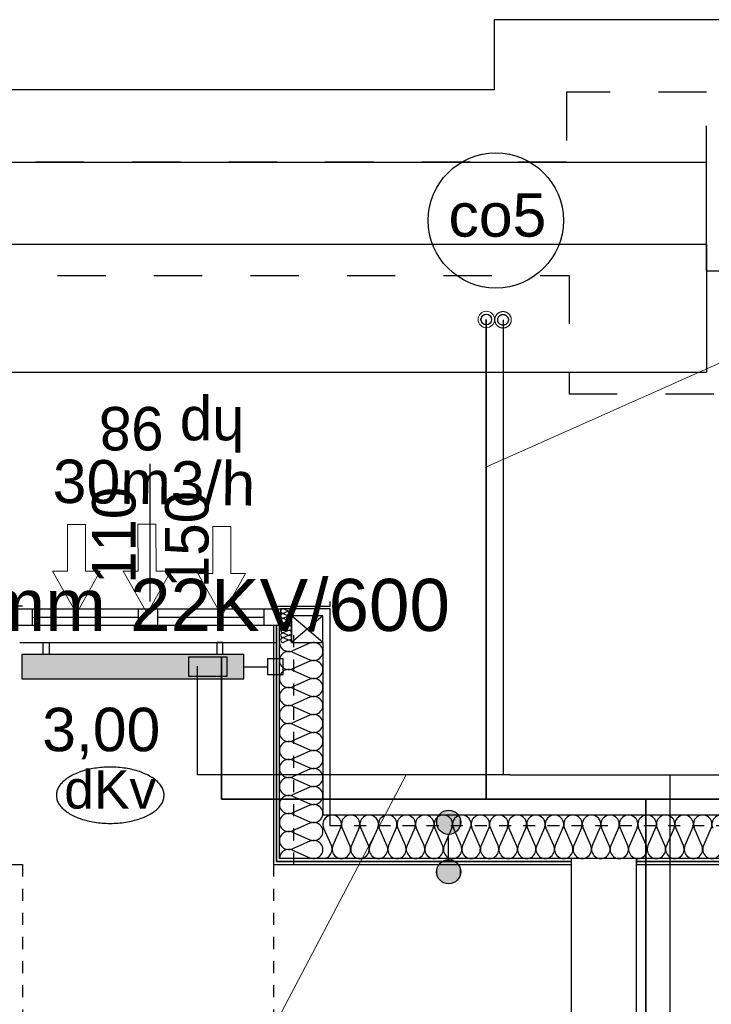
# Model space of a CAD drawing. Header units: millimetres. Extents: x 45180 to 119519, y 31297 to 302414.
# Tile 84 of 97: x 84064 to 86929, y 252131 to 256210. Entities that reach past the tile are written whole.
import ezdxf
from ezdxf.lldxf.tags import DXFTag

# ---------------------------------------------------------------- set-up
doc = ezdxf.new("R2010")
doc.units = ezdxf.units.MM
doc.header["$MEASUREMENT"] = 0
for name, pattern in [('Hidden Line', [100, 50, -50]), ('PHANTOM', [2.5, 1.25, -0.25, 0.25, -0.25, 0.25, -0.25]), ('Przerywana', [400, 200, -200])]:
    doc.linetypes.add(name, pattern=pattern)
doc.layers.get('0').update_dxf_attribs({"color": 252})
for name, color, linetype in [('#opisy', 7, 'Continuous'), ('#podkład', 252, 'Continuous'), ('IS_Armatura_podłączeniowa_grz._dolnozas.', 7, 'SOLID'), ('IS_Armatura_Therm', 7, 'SOLID'), ('IS_Grafika', 7, 'SOLID'), ('IS_Grzejniki_Plan_rzut', 7, 'SOLID'), ('IS_Opisy_działek_Therm', 7, 'SOLID'), ('IS_Text_Armatury_Therm', 7, 'Continuous'), ('IS_Text_Odbiornikow_Therm', 7, 'Continuous')]:
    doc.layers.add(name, color=color, linetype=linetype)
doc.layers.add('IS_Powrót', color=5, linetype='DASHDOT', lineweight=35)
doc.layers.add('IS_Zasilanie', color=1, linetype='SOLID', lineweight=30)
doc.styles.add('ARIAL', font='arial.ttf', dxfattribs={"width": 0.75})
doc.styles.add('GENERATED_STYLE_5', font='txt')
doc.styles.get("Standard").update_dxf_attribs({"font": 'arial.ttf', "bigfont": 'BIGFONT.SHX'})
tags = doc.linetypes.add('DASHDOT', pattern=[20, 10, -5, 0, -5]).pattern_tags.tags
tags[10:11] = [DXFTag(74, 4), DXFTag(75, 0), DXFTag(340, '0'), DXFTag(46, 0.0), DXFTag(50, 0.0), DXFTag(44, 0.0), DXFTag(45, 0.0)]
tags[8:9] = [DXFTag(74, 4), DXFTag(75, 0), DXFTag(340, '0'), DXFTag(46, 0.0), DXFTag(50, 0.0), DXFTag(44, 0.0), DXFTag(45, 0.0)]
tags[6:7] = [DXFTag(74, 4), DXFTag(75, 0), DXFTag(340, '0'), DXFTag(46, 0.0), DXFTag(50, 0.0), DXFTag(44, 0.0), DXFTag(45, 0.0)]
tags[4:5] = [DXFTag(74, 4), DXFTag(75, 0), DXFTag(340, '0'), DXFTag(46, 0.0), DXFTag(50, 0.0), DXFTag(44, 0.0), DXFTag(45, 0.0)]
tags = doc.linetypes.add('SOLID', pattern=[10, 10, 0]).pattern_tags.tags
tags[6:7] = [DXFTag(74, 4), DXFTag(75, 0), DXFTag(340, '0'), DXFTag(46, 0.0), DXFTag(50, 0.0), DXFTag(44, 0.0), DXFTag(45, 0.0)]
tags[4:5] = [DXFTag(74, 4), DXFTag(75, 0), DXFTag(340, '0'), DXFTag(46, 0.0), DXFTag(50, 0.0), DXFTag(44, 0.0), DXFTag(45, 0.0)]

# ---------------------------------------------------------------- blocks, each defined once
blk = doc.blocks.new('E210168')
at = {"color": 7, "lineweight": 13}
for p, q in [((19.41, 19.75), (19.41, 13.6)), ((19.41, 19.75), (36.98, 9.88)), ((19.41, 0), (36.98, 9.88)), ((19.41, 6.15), (19.41, 0))]:
    blk.add_line(p, q, dxfattribs=at)
blk.add_lwpolyline([(19.41, 13.6), (0, 13.6), (0, 6.15), (19.41, 6.15)], dxfattribs=at)

msp = doc.modelspace()

# ---------------------------------------------------------------- hatches: boundary and pattern name
at = {"layer": 'IS_Grzejniki_Plan_rzut', "ltscale": 10}
msp.add_hatch(color=251, dxfattribs=at).paths.add_polyline_path([(84993.1, 253579.7), (84073.1, 253579.7), (84073.1, 253479.7), (84993.1, 253479.7)])

# ---------------------------------------------------------------- linework, layer by layer
at = {"layer": '#podkład', "linetype": 'Continuous'}
for p, q in [((87210, 256210), (86030, 256210)), ((86030, 256210), (86030, 255920)), ((86030, 255920), (72090, 255920)), ((71190, 255620), (86910, 255620)), ((86910, 255280), (86910, 255620)), ((71190, 255280), (86910, 255280)), ((86910, 255280), (86910, 254750)), ((79050, 254750), (86910, 254750)), ((84605, 253800), (84605, 254370)), ((85350, 253780), (85350, 253800)), ((84075, 253780), (83840, 253780)), ((84045, 253770), (85145, 253770)), ((84115, 253770), (84115, 253700)), ((84555, 253770), (84555, 253700)), ((84635, 253770), (84635, 253700)), ((85075, 253770), (85075, 253700)), ((85115, 253780), (85350, 253780)), ((85350, 253770), (85145, 253770)), ((85145, 253770), (85145, 253700)), ((85158.4, 253769.2), (85176.6, 253760.8)), ((85176.6, 253759.2), (85158.4, 253750.8)), ((85190, 253770), (85190, 253740)), ((85350, 252870), (85350, 253770)), ((84115, 253735), (84555, 253735)), ((84635, 253735), (85075, 253735)), ((85158.4, 253749.2), (85176.6, 253740.8)), ((85176.6, 253739.2), (85158.4, 253730.8)), ((85158.4, 253729.2), (85176.6, 253720.8)), ((85176.6, 253719.2), (85158.4, 253710.8)), ((85320, 253740), (85190, 253740)), ((85190, 253740), (85190, 253630)), ((85320, 253630), (85190, 253740)), ((85320, 253740), (85190, 253630)), ((85320, 253630), (85320, 253740)), ((85145, 253700), (84045, 253700)), ((84075, 253700), (84062.5, 253700)), ((85127.5, 253700), (85115, 253700)), ((85115, 253700), (85115, 252710)), ((85140, 253700), (85127.5, 253700)), ((85127.5, 253700), (85127.5, 252722.5)), ((85127.5, 252722.5), (85127.5, 253700)), ((85140, 252735), (85140, 253700)), ((85158.4, 253709.2), (85176.6, 253700.8)), ((85176.6, 253699.2), (85158.4, 253690.8)), ((85158.4, 253689.2), (85176.6, 253680.8)), ((85176.6, 253679.2), (85158.4, 253670.8)), ((85158.4, 253669.2), (85176.6, 253660.8)), ((85176.6, 253659.2), (85158.4, 253650.8)), ((85158.4, 253649.2), (85176.6, 253640.8)), ((85176.6, 253639.2), (85158.4, 253630.8)), ((84065, 253630), (85125, 253630)), ((85190, 253630), (85320, 253630)), ((85266.4, 253626.9), (85193.6, 253595.8)), ((85320, 253630), (85320, 252915)), ((85193.6, 253589.6), (85266.4, 253558.6)), ((85266.4, 253552.3), (85193.6, 253521.3)), ((85193.6, 253515), (85266.4, 253484)), ((85266.4, 253477.7), (85193.6, 253446.7)), ((85193.6, 253440.4), (85266.4, 253409.4)), ((85266.4, 253403.1), (85193.6, 253372.1)), ((85193.6, 253365.8), (85266.4, 253334.8)), ((85266.4, 253328.5), (85193.6, 253297.5)), ((85193.6, 253291.2), (85266.4, 253260.2)), ((85266.4, 253254), (85193.6, 253222.9)), ((85193.6, 253216.7), (85266.4, 253185.6)), ((85266.4, 253179.4), (85193.6, 253148.3)), ((85193.6, 253142.1), (85266.4, 253111.1)), ((85266.4, 253104.8), (85193.6, 253073.8)), ((85193.6, 253067.5), (85266.4, 253036.5)), ((85266.4, 253030.2), (85193.6, 252999.2)), ((85193.6, 252992.9), (85266.4, 252961.9)), ((85266.4, 252955.6), (85193.6, 252924.6)), ((85193.6, 252918.3), (85266.4, 252887.3)), ((87930, 252915), (85320, 252915)), ((85266.4, 252881), (85193.6, 252850)), ((85355.2, 252788.6), (85323.2, 252861.4)), ((85393.5, 252861.4), (85361.6, 252788.6)), ((85431.9, 252788.6), (85400, 252861.4)), ((85470.3, 252861.4), (85438.4, 252788.6)), ((85508.7, 252788.6), (85476.8, 252861.4)), ((85547.1, 252861.4), (85515.1, 252788.6)), ((85585.5, 252788.6), (85553.5, 252861.4)), ((85623.8, 252861.4), (85591.9, 252788.6)), ((85662.2, 252788.6), (85630.3, 252861.4)), ((85700.6, 252861.4), (85668.7, 252788.6)), ((85739, 252788.6), (85707, 252861.4)), ((85777.4, 252861.4), (85745.4, 252788.6)), ((85815.7, 252788.6), (85783.8, 252861.4)), ((85854.1, 252861.4), (85822.2, 252788.6)), ((85892.5, 252788.6), (85860.6, 252861.4)), ((85930.9, 252861.4), (85899, 252788.6)), ((85969.3, 252788.6), (85937.3, 252861.4)), ((86007.7, 252861.4), (85975.7, 252788.6)), ((86046, 252788.6), (86014.1, 252861.4)), ((86084.4, 252861.4), (86052.5, 252788.6)), ((86122.8, 252788.6), (86090.9, 252861.4)), ((86161.2, 252861.4), (86129.3, 252788.6)), ((86199.6, 252788.6), (86167.6, 252861.4)), ((86238, 252861.4), (86206, 252788.6)), ((86276.3, 252788.6), (86244.4, 252861.4)), ((86314.7, 252861.4), (86282.8, 252788.6)), ((86353.1, 252788.6), (86321.2, 252861.4)), ((86391.5, 252861.4), (86359.5, 252788.6)), ((86429.9, 252788.6), (86397.9, 252861.4)), ((86468.2, 252861.4), (86436.3, 252788.6)), ((86506.6, 252788.6), (86474.7, 252861.4)), ((86545, 252861.4), (86513.1, 252788.6)), ((86583.4, 252788.6), (86551.5, 252861.4)), ((86621.8, 252861.4), (86589.8, 252788.6)), ((86660.2, 252788.6), (86628.2, 252861.4)), ((86698.5, 252861.4), (86666.6, 252788.6)), ((86736.9, 252788.6), (86705, 252861.4)), ((86775.3, 252861.4), (86743.4, 252788.6)), ((86813.7, 252788.6), (86781.8, 252861.4)), ((86852.1, 252861.4), (86820.1, 252788.6)), ((86890.5, 252788.6), (86858.5, 252861.4)), ((86928.8, 252861.4), (86896.9, 252788.6)), ((85193.6, 252843.7), (85266.4, 252812.7)), ((85840.9, 252730), (85840.9, 252835)), ((85266.4, 252806.5), (85193.6, 252775.4)), ((85193.6, 252769.2), (85266.4, 252738.1)), ((80665, 252710), (84075, 252710)), ((85115, 252710), (86350, 252710)), ((85127.5, 252722.5), (86350, 252722.5)), ((86350, 252722.5), (85127.5, 252722.5)), ((86350, 252735), (85140, 252735)), ((86350, 249230), (86350, 252735)), ((86620, 252735), (86350, 252735)), ((86350, 252722.5), (86350, 252735)), ((86350, 252710), (86350, 252722.5)), ((86620, 250080), (86620, 252735)), ((88110, 252735), (86620, 252735)), ((86620, 252735), (86620, 252722.5)), ((86620, 252722.5), (88122.5, 252722.5)), ((88122.5, 252722.5), (86620, 252722.5)), ((86620, 252722.5), (86620, 252710)), ((86620, 252710), (88135, 252710))]:
    msp.add_line(p, q, dxfattribs=at)
at = {"layer": '#podkład', "linetype": 'Przerywana'}
for p, q in [((86910, 255910), (86330, 255910)), ((86330, 255910), (86330, 255620)), ((86910, 255170), (86910, 255910)), ((86330, 255620), (71790, 255620)), ((71820, 255150), (86340, 255150)), ((86340, 255150), (86340, 254660)), ((86910, 255170), (90710, 255170)), ((86340, 254660), (89750, 254660))]:
    msp.add_line(p, q, dxfattribs=at)
at = {"layer": '#podkład', "linetype": 'Hidden Line'}
for p, q in [((85200, 252710), (85200, 253680)), ((87900, 252870), (85350, 252870)), ((84075, 252710), (84075, 250430)), ((85115, 252710), (85115, 250430))]:
    msp.add_line(p, q, dxfattribs=at)
at = {"layer": '#podkład', "linetype": 'Continuous'}
for centre in [(85840.9, 252885), (85840.9, 252680)]:
    msp.add_circle(centre, 50, dxfattribs=at)
for centre, major_axis, ratio, start_param, end_param in [((85154.6, 253760), (0, -10), 0.957061, 2.728799, 6.695979), ((85180.4, 253770), (0, -10), 0.957061, 5.870392, 7.853982), ((85180.4, 253750), (0, -10), 0.957061, 5.870392, 9.837571), ((85154.6, 253740), (0, -10), 0.957061, 2.728799, 6.695979), ((85154.6, 253720), (0, -10), 0.957061, 2.728799, 6.695979), ((85180.4, 253730), (0, -10), 0.957061, 5.870392, 9.837571), ((85180.4, 253710), (0, -10), 0.957061, 5.870392, 9.837571), ((85154.6, 253700), (0, -10), 0.957061, 2.728799, 6.695979), ((85154.6, 253680), (0, -10), 0.957061, 2.728799, 6.695979), ((85180.4, 253690), (0, -10), 0.957061, 5.870392, 9.837571), ((85180.4, 253670), (0, -10), 0.957061, 5.870392, 9.837571), ((85154.6, 253660), (0, -10), 0.957061, 2.728799, 6.695979), ((85154.6, 253640), (0, -10), 0.957061, 2.728799, 6.695979), ((85180.4, 253650), (0, -10), 0.957061, 5.870392, 9.837571), ((85180.4, 253630), (0, -10), 0.957061, 1.570796, 3.554385), ((85178.3, 253555.4), (38.3, 0), 0.974129, 1.158004, 5.125183), ((85178.3, 253630), (38.3, 0), 0.974129, 3.141593, 5.125182), ((85281.7, 253592.7), (38.3, 0), 0.974129, 4.299595, 8.266775), ((85281.7, 253518.1), (38.3, 0), 0.974129, 4.299595, 8.266775), ((85178.3, 253480.8), (38.3, 0), 0.974129, 1.158004, 5.125183), ((85281.7, 253443.5), (38.3, 0), 0.974129, 4.299595, 8.266775), ((85178.3, 253406.3), (38.3, 0), 0.974129, 1.158004, 5.125183), ((85281.7, 253369), (38.3, 0), 0.974129, 4.299595, 8.266775), ((85178.3, 253331.7), (38.3, 0), 0.974129, 1.158004, 5.125183), ((85281.7, 253294.4), (38.3, 0), 0.974129, 4.299595, 8.266775), ((85178.3, 253257.1), (38.3, 0), 0.974129, 1.158004, 5.125183), ((85281.7, 253219.8), (38.3, 0), 0.974129, 4.299595, 8.266775), ((85178.3, 253182.5), (38.3, 0), 0.974129, 1.158004, 5.125183), ((85281.7, 253145.2), (38.3, 0), 0.974129, 4.299595, 8.266775), ((85178.3, 253107.9), (38.3, 0), 0.974129, 1.158004, 5.125183), ((85281.7, 253070.6), (38.3, 0), 0.974129, 4.299595, 8.266775), ((85178.3, 253033.3), (38.3, 0), 0.974129, 1.158004, 5.125183), ((85281.7, 252996), (38.3, 0), 0.974129, 4.299595, 8.266775), ((85178.3, 252958.8), (38.3, 0), 0.974129, 1.158004, 5.125183), ((85281.7, 252921.5), (38.3, 0), 0.974129, 4.299595, 8.266775), ((85178.3, 252884.2), (38.3, 0), 0.974129, 1.158004, 5.125183), ((85358.4, 252876.7), (-38.4, 0), 0.997387, 2.728799, 6.695979), ((85435.1, 252876.7), (-38.4, 0), 0.997387, 2.728799, 6.695979), ((85511.9, 252876.7), (-38.4, 0), 0.997387, 2.728799, 6.695979), ((85588.7, 252876.7), (-38.4, 0), 0.997387, 2.728799, 6.695979), ((85665.4, 252876.7), (-38.4, 0), 0.997387, 2.728799, 6.695979), ((85742.2, 252876.7), (-38.4, 0), 0.997387, 2.728799, 6.695979), ((85819, 252876.7), (-38.4, 0), 0.997387, 2.728799, 6.695979), ((85895.7, 252876.7), (-38.4, 0), 0.997387, 2.728799, 6.695979), ((85972.5, 252876.7), (-38.4, 0), 0.997387, 2.728799, 6.695979), ((86049.3, 252876.7), (-38.4, 0), 0.997387, 2.728799, 6.695979), ((86126, 252876.7), (-38.4, 0), 0.997387, 2.728799, 6.695979), ((86202.8, 252876.7), (-38.4, 0), 0.997387, 2.728799, 6.695979), ((86279.6, 252876.7), (-38.4, 0), 0.997387, 2.728799, 6.695979), ((86356.3, 252876.7), (-38.4, 0), 0.997387, 2.728799, 6.695979), ((86433.1, 252876.7), (-38.4, 0), 0.997387, 2.728799, 6.695979), ((86509.9, 252876.7), (-38.4, 0), 0.997387, 2.728799, 6.695979), ((86586.6, 252876.7), (-38.4, 0), 0.997387, 2.728799, 6.695979), ((86663.4, 252876.7), (-38.4, 0), 0.997387, 2.728799, 6.695979), ((86740.1, 252876.7), (-38.4, 0), 0.997387, 2.728799, 6.695979), ((86816.9, 252876.7), (-38.4, 0), 0.997387, 2.728799, 6.695979), ((86893.7, 252876.7), (-38.4, 0), 0.997387, 2.728799, 6.695979), ((86970.4, 252876.7), (-38.4, 0), 0.997387, 2.728799, 6.695979), ((85281.7, 252846.9), (38.3, 0), 0.974129, 4.299595, 8.266775), ((85178.3, 252809.6), (38.3, 0), 0.974129, 1.158004, 5.125183), ((85281.7, 252772.3), (38.3, 0), 0.974129, 4.299595, 8.266775), ((85320, 252773.3), (-38.4, 0), 0.997387, 1.570796, 3.554385), ((85396.8, 252773.3), (-38.4, 0), 0.997387, 5.870392, 9.837571), ((85473.5, 252773.3), (-38.4, 0), 0.997387, 5.870392, 9.837571), ((85550.3, 252773.3), (-38.4, 0), 0.997387, 5.870392, 9.837571), ((85627.1, 252773.3), (-38.4, 0), 0.997387, 5.870392, 9.837571), ((85703.8, 252773.3), (-38.4, 0), 0.997387, 5.870392, 9.837571), ((85780.6, 252773.3), (-38.4, 0), 0.997387, 5.870392, 9.837571), ((85857.4, 252773.3), (-38.4, 0), 0.997387, 5.870392, 9.837571), ((85934.1, 252773.3), (-38.4, 0), 0.997387, 5.870392, 9.837571), ((86010.9, 252773.3), (-38.4, 0), 0.997387, 5.870392, 9.837571), ((86087.6, 252773.3), (-38.4, 0), 0.997387, 5.870392, 9.837571), ((86164.4, 252773.3), (-38.4, 0), 0.997387, 5.870392, 9.837571), ((86241.2, 252773.3), (-38.4, 0), 0.997387, 5.870392, 9.837571), ((86317.9, 252773.3), (-38.4, 0), 0.997387, 5.870392, 9.837571), ((86394.7, 252773.3), (-38.4, 0), 0.997387, 5.870392, 9.837571), ((86471.5, 252773.3), (-38.4, 0), 0.997387, 5.870392, 9.837571), ((86548.2, 252773.3), (-38.4, 0), 0.997387, 5.870392, 9.837571), ((86625, 252773.3), (-38.4, 0), 0.997387, 5.870392, 9.837571), ((86701.8, 252773.3), (-38.4, 0), 0.997387, 5.870392, 9.837571), ((86778.5, 252773.3), (-38.4, 0), 0.997387, 5.870392, 9.837571), ((86855.3, 252773.3), (-38.4, 0), 0.997387, 5.870392, 9.837571), ((86932.1, 252773.3), (-38.4, 0), 0.997387, 5.870392, 9.837571), ((85178.3, 252735), (38.3, 0), 0.974129, 1.158004, 3.141593)]:
    msp.add_ellipse(centre, major_axis=major_axis, ratio=ratio, start_param=start_param, end_param=end_param, dxfattribs=at)
at = {"layer": '#podkład', "linetype": 'Continuous', "extrusion": (0, 0, -1)}
for points in [[(-85794.7, 252865.9), (-85794.7, 252904.1), (-85790.9, 252885)], [(-85794.7, 252904.1), (-85805.5, 252849.6), (-85805.5, 252920.4)], [(-85794.7, 252904.1), (-85794.7, 252865.9), (-85805.5, 252849.6)], [(-85805.5, 252920.4), (-85821.7, 252838.8), (-85821.7, 252931.2)], [(-85805.5, 252920.4), (-85805.5, 252849.6), (-85821.7, 252838.8)], [(-85821.7, 252931.2), (-85840.9, 252835), (-85840.9, 252935)], [(-85821.7, 252931.2), (-85821.7, 252838.8), (-85840.9, 252835)], [(-85840.9, 252935), (-85840.9, 252835), (-85860, 252838.8)], [(-85840.9, 252935), (-85860, 252838.8), (-85860, 252931.2)], [(-85860, 252931.2), (-85860, 252838.8), (-85876.2, 252849.6)], [(-85860, 252931.2), (-85876.2, 252849.6), (-85876.2, 252920.4)], [(-85876.2, 252920.4), (-85876.2, 252849.6), (-85887.1, 252865.9)], [(-85876.2, 252920.4), (-85887.1, 252865.9), (-85887.1, 252904.1)], [(-85887.1, 252904.1), (-85887.1, 252865.9), (-85890.9, 252885)], [(-85794.7, 252660.9), (-85794.7, 252699.1), (-85790.9, 252680)], [(-85794.7, 252699.1), (-85805.5, 252644.6), (-85805.5, 252715.4)], [(-85794.7, 252699.1), (-85794.7, 252660.9), (-85805.5, 252644.6)], [(-85805.5, 252715.4), (-85821.7, 252633.8), (-85821.7, 252726.2)], [(-85805.5, 252715.4), (-85805.5, 252644.6), (-85821.7, 252633.8)], [(-85821.7, 252726.2), (-85840.9, 252630), (-85840.9, 252730)], [(-85821.7, 252726.2), (-85821.7, 252633.8), (-85840.9, 252630)], [(-85840.9, 252730), (-85840.9, 252630), (-85860, 252633.8)], [(-85840.9, 252730), (-85860, 252633.8), (-85860, 252726.2)], [(-85860, 252726.2), (-85860, 252633.8), (-85876.2, 252644.6)], [(-85860, 252726.2), (-85876.2, 252644.6), (-85876.2, 252715.4)], [(-85876.2, 252715.4), (-85876.2, 252644.6), (-85887.1, 252660.9)], [(-85876.2, 252715.4), (-85887.1, 252660.9), (-85887.1, 252699.1)], [(-85887.1, 252699.1), (-85887.1, 252660.9), (-85890.9, 252680)]]:
    msp.add_solid(points, dxfattribs=at)
at = {"layer": 'IS_Armatura_podłączeniowa_grz._dolnozas.', "ltscale": 10}
for p, q in [((84923.1, 253569.7), (84763.1, 253569.7)), ((84763.1, 253569.7), (84763.1, 253489.7)), ((84923.1, 253489.7), (84923.1, 253569.7)), ((84923.1, 253569.7), (84923.1, 253569.7)), ((84763.1, 253489.7), (84923.1, 253489.7))]:
    msp.add_line(p, q, dxfattribs=at)
at = {"layer": 'IS_Armatura_Therm', "ltscale": 10}
for p, q in [((85155.6, 253562.2), (85090.6, 253562.2)), ((85090.6, 253562.2), (85090.6, 253497.2)), ((85155.6, 253497.2), (85155.6, 253562.2)), ((84993.1, 253529.7), (85090.6, 253529.7)), ((85090.6, 253497.2), (85155.6, 253497.2))]:
    msp.add_line(p, q, dxfattribs=at)
at = {"layer": 'IS_Grafika', "ltscale": 10}
msp.add_line((86144.5, 255351), (86144.5, 255351), dxfattribs=at)
msp.add_circle((86036.5, 255378.2), 280, dxfattribs=at)
for points, knots in [([(84438.9, 253113.6), (84427.9, 253113.6), (84406.3, 253112.8), (84374.9, 253109.2), (84345.2, 253103.3), (84317.8, 253095.4), (84292.8, 253085.7), (84270.7, 253074.3), (84251.8, 253061.4), (84236.3, 253047.1), (84224.7, 253031.5), (84217.3, 253014.7), (84215.6, 253002.9), (84215.6, 252997.1)], [0, 0, 0, 0, 33.024043, 64.733497, 94.961552, 123.540383, 150.314771, 175.16102, 198.015155, 218.916387, 238.072713, 255.947572, 273.334314, 273.334314, 273.334314, 273.334314]), ([(84662.3, 252997.1), (84662.3, 253002.9), (84660.6, 253014.7), (84653.2, 253031.5), (84641.6, 253047.1), (84626.1, 253061.4), (84607.2, 253074.3), (84585.1, 253085.7), (84560.1, 253095.4), (84532.7, 253103.3), (84503, 253109.2), (84471.5, 253112.8), (84450, 253113.6), (84438.9, 253113.6)], [0, 0, 0, 0, 17.386742, 35.2616, 54.417927, 75.319159, 98.173293, 123.019543, 149.793931, 178.372762, 208.600817, 240.310271, 273.334314, 273.334314, 273.334314, 273.334314]), ([(84215.6, 252997.1), (84215.6, 252991.3), (84217.3, 252979.5), (84224.7, 252962.7), (84236.3, 252947.1), (84251.8, 252932.8), (84270.7, 252919.9), (84292.8, 252908.5), (84317.8, 252898.8), (84345.2, 252890.9), (84374.9, 252885), (84406.3, 252881.4), (84427.9, 252880.6), (84438.9, 252880.6)], [0, 0, 0, 0, 17.386742, 35.2616, 54.417927, 75.319159, 98.173293, 123.019543, 149.793931, 178.372762, 208.600817, 240.310271, 273.334314, 273.334314, 273.334314, 273.334314]), ([(84438.9, 252880.6), (84450, 252880.6), (84471.5, 252881.4), (84503, 252885), (84532.7, 252890.9), (84560.1, 252898.8), (84585.1, 252908.5), (84607.2, 252919.9), (84626.1, 252932.8), (84641.6, 252947.1), (84653.2, 252962.7), (84660.6, 252979.5), (84662.3, 252991.3), (84662.3, 252997.1)], [0, 0, 0, 0, 33.024043, 64.733497, 94.961552, 123.540383, 150.314771, 175.16102, 198.015155, 218.916387, 238.072713, 255.947572, 273.334314, 273.334314, 273.334314, 273.334314])]:
    msp.add_open_spline(points, degree=3, knots=knots, dxfattribs=at)
at = {"layer": 'IS_Grzejniki_Plan_rzut', "ltscale": 10}
for p, q in [((84160.6, 253579.7), (84160.6, 253629.7)), ((84160.6, 253629.7), (84185.6, 253629.7)), ((84185.6, 253629.7), (84185.6, 253579.7)), ((84905.6, 253629.7), (84880.6, 253629.7)), ((84880.6, 253629.7), (84880.6, 253579.7)), ((84905.6, 253579.7), (84905.6, 253629.7)), ((84993.1, 253579.7), (84073.1, 253579.7)), ((84073.1, 253579.7), (84073.1, 253479.7)), ((84993.1, 253479.7), (84993.1, 253579.7)), ((84993.1, 253579.7), (84993.1, 253579.7)), ((84073.1, 253479.7), (84993.1, 253479.7))]:
    msp.add_line(p, q, dxfattribs=at)
at = {"layer": 'IS_Opisy_działek_Therm', "lineweight": 5, "ltscale": 10}
for p, q in [((85994.5, 254356.6), (86966.2, 254788.5)), ((85665.6, 253081), (84798.6, 251435.6))]:
    msp.add_line(p, q, dxfattribs=at)
at = {"layer": 'IS_Powrót', "ltscale": 10}
for p, q in [((85997, 254968), (85997, 252981)), ((84899.9, 252981), (84899.9, 253569.7)), ((85994.5, 252981), (84899.9, 252981)), ((85994.5, 252981), (86657.8, 252981)), ((86657.8, 252981), (86657.8, 249655)), ((86657.8, 252981), (88397.5, 252981))]:
    msp.add_line(p, q, dxfattribs=at)
at = {"layer": 'IS_Powrót', "color": 5, "lineweight": 0, "ltscale": 20}
msp.add_circle((85997, 254968), 34.1, dxfattribs=at)
at = {"layer": 'IS_Powrót', "color": 5, "lineweight": 30, "ltscale": 20}
msp.add_circle((85997, 254968), 22.1, dxfattribs=at)
at = {"layer": 'IS_Zasilanie', "ltscale": 10}
for p, q in [((86066.5, 254966.7), (86066.5, 253081)), ((84799.9, 253081), (84799.9, 253531.9)), ((86094.5, 253081), (84799.9, 253081)), ((86094.5, 253081), (86757.8, 253081)), ((86757.8, 253081), (86757.8, 249755)), ((86757.8, 253081), (88497.5, 253081))]:
    msp.add_line(p, q, dxfattribs=at)
at = {"layer": 'IS_Zasilanie', "color": 1, "linetype": 'PHANTOM', "lineweight": 0, "ltscale": 250}
msp.add_circle((86066.5, 254966.7), 34.1, dxfattribs=at)
at = {"layer": 'IS_Zasilanie', "color": 1, "linetype": 'PHANTOM', "lineweight": 30, "ltscale": 250}
msp.add_circle((86066.5, 254966.7), 22.1, dxfattribs=at)

# ---------------------------------------------------------------- block references
at = {"color": 7, "lineweight": 5, "xscale": 10, "yscale": 10, "zscale": 10, "rotation": 270.0966492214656}
for p in [(84200, 254119.1), (84492.4, 254119.6), (84802.1, 254109.8)]:
    msp.add_blockref('E210168', p, dxfattribs=at)

# ---------------------------------------------------------------- texts
at = {"layer": '#opisy', "color": 7, "lineweight": 0, "style": 'ARIAL'}
msp.add_text('30m3/h', height=180, rotation=359.2172, dxfattribs=at).set_placement((84199.7, 254208.5, 139.7))
at = {"layer": '#podkład', "linetype": 'Continuous', "style": 'GENERATED_STYLE_5'}
for s, rotation, p in [('hp 98', 180, (84995, 254605.7)), ('110', 90, (84543.8, 253872.9)), ('150', 90, (84846.3, 253855.7))]:
    msp.add_text(s, height=180, rotation=rotation, dxfattribs=at).set_placement(p)
at = {"layer": 'IS_Grafika', "ltscale": 10}
for s, insert, char_height, attachment_point in [('\\fArial|b0|i0;co5', (85840.4, 255308.7), 180, 7), ('\\fArial|b0|i0;dKv', (84438.9, 253100.5), 158.4, 2)]:
    msp.add_mtext(s, dxfattribs=dict(at, insert=insert, char_height=char_height, attachment_point=attachment_point))
at = {"layer": 'IS_Text_Armatury_Therm', "linetype": 'SOLID', "ltscale": 10, "insert": (84646.4, 253146), "char_height": 180, "attachment_point": 9}
msp.add_mtext('\\fArial|b0|i0;3,00  ', dxfattribs=at)
at = {"layer": 'IS_Text_Odbiornikow_Therm', "linetype": 'SOLID', "ltscale": 10, "char_height": 216}
for s, insert, attachment_point in [('\\fArial|b0|i0;920 mm', (84421.1, 253893.5), 3), ('\\fArial|b0|i0;22KV/600', (84521.1, 253893.5), 1)]:
    msp.add_mtext(s, dxfattribs=dict(at, insert=insert, attachment_point=attachment_point))

doc.saveas('drawing.dxf')
